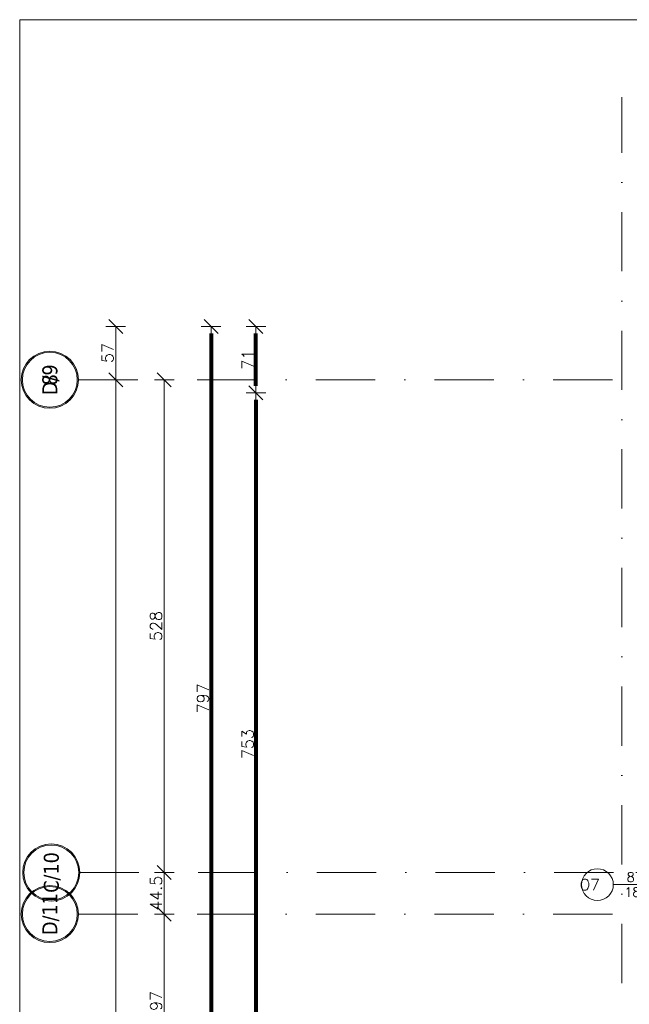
# Model space of a CAD drawing. Header units: metres. Extents: x 7408630 to 15602436, y 5561464 to 13303678.
# Tile 5 of 123: x 7410331 to 7410984, y 5563465 to 5564520. Entities that reach past the tile are written whole.
import ezdxf
from ezdxf.enums import TextEntityAlignment as Align

# ---------------------------------------------------------------- set-up
doc = ezdxf.new("R2010")
doc.units = ezdxf.units.M
doc.header["$MEASUREMENT"] = 0
doc.linetypes.add('DASHDOT', pattern=[25.4, 12.7, -6.35, 0, -6.35])
for name, color, linetype, lineweight in [('!! 0_Opis_okna', 8, 'Continuous', 15), ('!! 0_Opis_pom', 9, 'Continuous', 13), ('!! 0_Osie', 1, 'DASHDOT', 13), ('!! 1_OPIS POM NOWE', 140, 'Continuous', 5), ('!! wymiary osi', 250, 'Continuous', 5), ('0-osie-liniA', 14, 'DASHDOT', 5), ('0-osie-tx', 66, 'Continuous', 9), ('Granica', 112, 'Continuous', 80)]:
    doc.layers.add(name, color=color, linetype=linetype, lineweight=lineweight)
doc.layers.add('!! 0_ramki', color=66, linetype='Continuous', lineweight=9, plot=False)
doc.styles.add('50', font='ROMANS.shx', dxfattribs={"width": 0.8, "oblique": 10, "height": 10})
doc.styles.add('ARCHETYP', font='romans.shx', dxfattribs={"height": 15})
doc.styles.add('ARIAL', font='tahoma.ttf')
doc.styles.add('TAHOMA', font='tahoma.ttf')
doc.styles.add('TXT', font='simplex.shx')
doc.dimstyles.new('DIM50', dxfattribs={"dimscale": 5, "dimtxt": 2, "dimasz": 1, "dimexe": 0, "dimexo": 0, "dimgap": 0.5, "dimtad": 1, "dimdec": 4, "dimrnd": 0.5, "dimdsep": 46, "dimtxsty": 'TXT', "dimblk": 'TICK1', "dimblk1": 'TICK1', "dimblk2": 'TICK1', "dimsah": 1, "dimcen": 0, "dimse1": 1, "dimse2": 1, "dimclrd": 1, "dimclre": 7, "dimclrt": 9, "dimadec": 0, "dimazin": 0, "dimtfac": 1, "dimtdec": 4, "dimtmove": 2, "dimatfit": 3, "dimldrblk": 'TICK1', "dimfxl": 1, "dimtolj": 1, "dimarcsym": 0})

# ---------------------------------------------------------------- blocks, each defined once
blk = doc.blocks.new('*U430')
h = blk.add_hatch(color=256)
edge = h.paths.add_edge_path()
edge.add_arc((0, 0), 30.6, 0, 360)
edge = h.paths.add_edge_path(flags=17)
edge.add_arc((0, 0), 29.4, 0, 360)
for radius in [30.6, 29.4]:
    blk.add_circle((0, 0), radius)
at = {"style": 'TAHOMA', "flags": 8}
blk.add_attdef('ANSICHTSNUMMER', text='', height=16, dxfattribs=at).set_placement((0, 0), align=Align.MIDDLE_CENTER)
blk = doc.blocks.new('TICK1')
at = {"color": 2}
blk.add_line((-1, -1), (1, 1), dxfattribs=at)
at = {"color": 0}
for p, q in [((0, 0), (-1, 0)), ((0, -1.4), (0, 1.4))]:
    blk.add_line(p, q, dxfattribs=at)
blk = doc.blocks.new('*D1023')
at = {"layer": '!! wymiary osi', "color": 1, "lineweight": -2, "transparency": 16777216}
blk.add_line((48716.3, -198324.1), (48716.3, -198142.1), dxfattribs=at)
at = {"layer": 'DEFPOINTS', "color": 0, "transparency": 16777216}
for p in [(48716.3, -198134.6), (48716.3, -198134.6), (48812, -198331.6)]:
    blk.add_point(p, dxfattribs=at)
at = {"layer": '!! wymiary osi', "color": 1, "lineweight": -2, "transparency": 16777216, "xscale": 7.5, "yscale": 7.5, "zscale": 7.5}
for p, rotation in [((48716.3, -198134.6), 90), ((48716.3, -198331.6), 270)]:
    blk.add_blockref('TICK1', p, dxfattribs=dict(at, rotation=rotation))
at = {"layer": '!! wymiary osi', "color": 9, "transparency": 16777216, "insert": (48707.5, -198233.1), "char_height": 12.5, "attachment_point": 5, "rotation": 90, "style": 'TXT'}
blk.add_mtext('\\A1;197', dxfattribs=at)
blk = doc.blocks.new('*D1024')
at = {"layer": '!! wymiary osi', "color": 1, "lineweight": -2, "transparency": 16777216}
blk.add_line((48716.3, -198127.1), (48716.3, -198097.6), dxfattribs=at)
at = {"layer": 'DEFPOINTS', "color": 0, "transparency": 16777216}
for p in [(48716.3, -198090.1), (48716.3, -198090.1), (48716.3, -198134.6)]:
    blk.add_point(p, dxfattribs=at)
at = {"layer": '!! wymiary osi', "color": 1, "lineweight": -2, "transparency": 16777216, "xscale": 7.5, "yscale": 7.5, "zscale": 7.5}
for p, rotation in [((48716.3, -198090.1), 90), ((48716.3, -198134.6), 270)]:
    blk.add_blockref('TICK1', p, dxfattribs=dict(at, rotation=rotation))
at = {"layer": '!! wymiary osi', "color": 9, "transparency": 16777216, "insert": (48707.5, -198112.3), "char_height": 12.5, "attachment_point": 5, "rotation": 90, "style": 'TXT'}
blk.add_mtext('\\A1;44.5', dxfattribs=at)
blk = doc.blocks.new('*D1025')
at = {"layer": '!! wymiary osi', "color": 1, "lineweight": -2, "transparency": 16777216}
blk.add_line((48716.3, -198082.6), (48716.3, -197569.6), dxfattribs=at)
at = {"layer": 'DEFPOINTS', "color": 0, "transparency": 16777216}
for p in [(48716.3, -197562.1), (48716.3, -197562.1), (48716.3, -198090.1)]:
    blk.add_point(p, dxfattribs=at)
at = {"layer": '!! wymiary osi', "color": 1, "lineweight": -2, "transparency": 16777216, "xscale": 7.5, "yscale": 7.5, "zscale": 7.5}
for p, rotation in [((48716.3, -197562.1), 90), ((48716.3, -198090.1), 270)]:
    blk.add_blockref('TICK1', p, dxfattribs=dict(at, rotation=rotation))
at = {"layer": '!! wymiary osi', "color": 9, "transparency": 16777216, "insert": (48707.5, -197826.1), "char_height": 12.5, "attachment_point": 5, "rotation": 90, "style": 'TXT'}
blk.add_mtext('\\A1;528', dxfattribs=at)
blk = doc.blocks.new('*D1037')
at = {"layer": '!! wymiary osi', "color": 1, "lineweight": -2, "transparency": 16777216}
blk.add_line((48664.2, -199518.6), (48664.2, -197569.6), dxfattribs=at)
at = {"layer": 'DEFPOINTS', "color": 0, "transparency": 16777216}
for p in [(48625.5, -197562.1), (48664.2, -197562.1), (48625.5, -199526.1)]:
    blk.add_point(p, dxfattribs=at)
at = {"layer": '!! wymiary osi', "color": 1, "lineweight": -2, "transparency": 16777216, "xscale": 7.5, "yscale": 7.5, "zscale": 7.5}
for p, rotation in [((48664.2, -197562.1), 90), ((48664.2, -199526.1), 270)]:
    blk.add_blockref('TICK1', p, dxfattribs=dict(at, rotation=rotation))
at = {"layer": '!! wymiary osi', "color": 9, "transparency": 16777216, "insert": (48655.5, -198544.1), "char_height": 12.5, "attachment_point": 5, "rotation": 90, "style": 'TXT'}
blk.add_mtext('\\A1;1964', dxfattribs=at)
blk = doc.blocks.new('*D1046')
at = {"layer": '!! wymiary osi', "color": 1, "lineweight": -2, "transparency": 16777216}
blk.add_line((48664.2, -197554.6), (48664.2, -197512.5), dxfattribs=at)
at = {"layer": 'DEFPOINTS', "color": 0, "transparency": 16777216}
for p in [(48664.2, -197505), (49283.2, -197505), (49283.2, -197562.1)]:
    blk.add_point(p, dxfattribs=at)
at = {"layer": '!! wymiary osi', "color": 1, "lineweight": -2, "transparency": 16777216, "xscale": 7.5, "yscale": 7.5, "zscale": 7.5}
for p, rotation in [((48664.2, -197505), 90), ((48664.2, -197562.1), 270)]:
    blk.add_blockref('TICK1', p, dxfattribs=dict(at, rotation=rotation))
at = {"layer": '!! wymiary osi', "color": 9, "transparency": 16777216, "insert": (48655.5, -197533.6), "char_height": 12.5, "attachment_point": 5, "rotation": 90, "style": 'TXT'}
blk.add_mtext('\\A1;57', dxfattribs=at)
blk = doc.blocks.new('1_ok-opis')
blk.add_line((0, 111.6), (0, 50))
blk.add_circle((0, 128.6), 17)
at = {"style": '50', "oblique": 10, "width": 0.8}
for tag, rotation, p in [('NR', 90, (0, 128.6)), ('NR', 270, (0, 128.6)), ('SZEROKOŚĆ', 90, (-8, 78.3)), ('WYSOKOŚĆ', 270, (-8, 78.3)), ('WYSOKOŚĆ', 90, (8, 78.3)), ('SZEROKOŚĆ', 270, (8, 78.3))]:
    blk.add_attdef(tag, text='', height=10, rotation=rotation, dxfattribs=at).set_placement(p, align=Align.MIDDLE)
blk = doc.blocks.new('*D780')
at = {"layer": '!! wymiary osi', "color": 1, "lineweight": -2, "transparency": 16777216}
blk.add_line((71210, -197451.1), (71210, -198233.1), dxfattribs=at)
at = {"layer": 'DEFPOINTS', "color": 0, "transparency": 16777216}
for p in [(71673.4, -197443.6), (71210, -198240.6), (71673.4, -198240.6)]:
    blk.add_point(p, dxfattribs=at)
at = {"layer": '!! wymiary osi', "color": 1, "lineweight": -2, "transparency": 16777216, "xscale": 7.5, "yscale": 7.5, "zscale": 7.5}
for p, rotation in [((71210, -197443.6), 90), ((71210, -198240.6), 270)]:
    blk.add_blockref('TICK1', p, dxfattribs=dict(at, rotation=rotation))
at = {"layer": '!! wymiary osi', "color": 9, "transparency": 16777216, "insert": (71201.3, -197842.1), "char_height": 12.5, "attachment_point": 5, "rotation": 90, "style": 'TXT'}
blk.add_mtext('\\A1;797', dxfattribs=at)
blk = doc.blocks.new('*D782')
at = {"layer": '!! wymiary osi', "color": 1, "lineweight": -2, "transparency": 16777216}
blk.add_line((71258.1, -197522), (71258.1, -198260.1), dxfattribs=at)
at = {"layer": 'DEFPOINTS', "color": 0, "transparency": 16777216}
for p in [(71744.3, -197514.5), (71258.1, -198267.6), (71744.3, -198267.6)]:
    blk.add_point(p, dxfattribs=at)
at = {"layer": '!! wymiary osi', "color": 1, "lineweight": -2, "transparency": 16777216, "xscale": 7.5, "yscale": 7.5, "zscale": 7.5}
for p, rotation in [((71258.1, -197514.5), 90), ((71258.1, -198267.6), 270)]:
    blk.add_blockref('TICK1', p, dxfattribs=dict(at, rotation=rotation))
at = {"layer": '!! wymiary osi', "color": 9, "transparency": 16777216, "insert": (71249.4, -197891), "char_height": 12.5, "attachment_point": 5, "rotation": 90, "style": 'TXT'}
blk.add_mtext('\\A1;753', dxfattribs=at)
blk = doc.blocks.new('*D788')
at = {"layer": '!! wymiary osi', "color": 1, "lineweight": -2, "transparency": 16777216}
blk.add_line((71258.1, -197507), (71258.1, -197451.1), dxfattribs=at)
at = {"layer": 'DEFPOINTS', "color": 0, "transparency": 16777216}
for p in [(71258.1, -197443.6), (71744.3, -197443.6), (71744.3, -197514.5)]:
    blk.add_point(p, dxfattribs=at)
at = {"layer": '!! wymiary osi', "color": 1, "lineweight": -2, "transparency": 16777216, "xscale": 7.5, "yscale": 7.5, "zscale": 7.5}
for p, rotation in [((71258.1, -197443.6), 90), ((71258.1, -197514.5), 270)]:
    blk.add_blockref('TICK1', p, dxfattribs=dict(at, rotation=rotation))
at = {"layer": '!! wymiary osi', "color": 9, "transparency": 16777216, "insert": (71249.4, -197479), "char_height": 12.5, "attachment_point": 5, "rotation": 90, "style": 'TXT'}
blk.add_mtext('\\A1;71', dxfattribs=at)
blk = doc.blocks.new('BLOK OSI')
at = {"layer": '0-osie-liniA', "ltscale": 5}
for points in [[(49206.21142, -199860.81919), (49206.21142, -197259.3316)], [(48624.30568, -197562.0883), (53810.60983, -197562.0883)], [(48625.50568, -198090.0883), (53810.60983, -198090.0883)], [(48624.30568, -198134.5883), (52188.53244, -198134.5883)]]:
    blk.add_lwpolyline(points, dxfattribs=at)
at = {"layer": '0-osie-tx'}
ref = blk.add_blockref('*U430', (48593.70568, -197562.0883), dxfattribs=dict(at, rotation=270))
ref.add_attrib('ANSICHTSNUMMER', '8', dxfattribs={"layer": '0', "height": 16, "rotation": 90, "style": 'TAHOMA', "flags": 8}).set_placement((48593.70568, -197562.0883), align=Align.MIDDLE_CENTER)
ref = blk.add_blockref('*U430', (48593.70568, -197562.0883), dxfattribs=dict(at, rotation=270))
ref.add_attrib('ANSICHTSNUMMER', 'D/9', dxfattribs={"layer": '0', "height": 16, "rotation": 90, "style": 'TAHOMA', "flags": 8}).set_placement((48593.70568, -197562.0883), align=Align.MIDDLE_CENTER)
ref = blk.add_blockref('*U430', (48595.21615, -198090.0883), dxfattribs=dict(at, rotation=270))
ref.add_attrib('ANSICHTSNUMMER', 'C/10', dxfattribs={"layer": '0', "height": 16, "rotation": 90, "style": 'TAHOMA', "flags": 8}).set_placement((48595.21615, -198090.0883), align=Align.MIDDLE_CENTER)
ref = blk.add_blockref('*U430', (48593.70568, -198134.5883), dxfattribs=dict(at, rotation=270))
ref.add_attrib('ANSICHTSNUMMER', 'D/11', dxfattribs={"layer": '0', "height": 16, "rotation": 90, "style": 'TAHOMA', "flags": 8}).set_placement((48593.70568, -198134.5883), align=Align.MIDDLE_CENTER)
at = {"layer": '!! wymiary osi'}
for base, p1, p2, picture, middle in [((48664.20401, -197505.04847), (49283.21142, -197562.0883), (49283.21142, -197505.04847), '*D1046', (48655.45401, -197533.56839)), ((48716.25261, -197562.0883), (48716.25261, -198090.0883), (48716.25261, -197562.0883), '*D1025', (48707.50261, -197826.0883)), ((48716.25261, -198090.0883), (48716.25261, -198134.5883), (48716.25261, -198090.0883), '*D1024', (48707.50261, -198112.3383)), ((48716.25261, -198134.5883), (48811.95701, -198331.5883), (48716.25261, -198134.5883), '*D1023', (48707.50261, -198233.0883))]:
    dim = blk.add_linear_dim(base=base, p1=p1, p2=p2, angle=90, dimstyle='DIM50', dxfattribs=at)
    dim.commit()
    dim.dimension.update_dxf_attribs({"geometry": picture, "text_midpoint": middle})
dim = blk.add_aligned_dim(p1=(48625.50568, -199526.0883), p2=(48625.50568, -197562.0883), distance=-38.69833, dimstyle='DIM50', dxfattribs=at)
dim.commit()
dim.dimension.update_dxf_attribs({"geometry": '*D1037', "text_midpoint": (48655.45401, -198544.0883)})
blk = doc.blocks.new('A$C9c944097')
at = {"layer": '!! 0_ramki'}
blk.add_lwpolyline([(-371.78226, -2736.72437), (3828.21774, -2736.72437), (3828.21774, -5706.72437), (-371.78226, -5706.72437)], close=True, dxfattribs=at)
at = {"layer": '!! 0_Opis_okna'}
ref = blk.add_blockref('1_ok-opis', (375.5, -3663.47213), dxfattribs=dict(at, rotation=89.99999999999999))
ref.add_attrib('SZEROKOŚĆ', '87', dxfattribs={"layer": '0', "height": 10, "style": 'ARCHETYP'}).set_placement((286.77959, -3655.47213), align=Align.MIDDLE)
ref.add_attrib('WYSOKOŚĆ', '180', dxfattribs={"layer": '0', "height": 10, "style": 'ARCHETYP'}).set_placement((288.55305, -3671.47213), align=Align.MIDDLE)
ref.add_attrib('NR', 'O7', dxfattribs={"layer": '0', "height": 12, "style": 'ARCHETYP'}).set_placement((238.59855, -3663.47213), align=Align.MIDDLE)
at = {"layer": '!! 0_Osie'}
blk.add_blockref('BLOK OSI', (-48933.21142, 194439.57635), dxfattribs=at)
at = {"layer": '!! 0_Opis_pom', "ltscale": 0.7, "style": 'ARIAL'}
for tag, p in [('B2,14', (2497.12282, -23.97252)), ('B2,12', (1965.56932, -35.77631)), ('B2,11', (1692.08817, -60.77765)), ('B2,16', (3818.15438, -63.71828)), ('B2,19.1', (5324.74708, -87.92078)), ('B2,17', (4129.82322, -93.25972)), ('B2,10', (1351.71035, -111.25665)), ('B2,15', (3189.46558, -109.69496)), ('B2,13', (2272.99389, -121.89624)), ('A2,5', (1075.52681, -127.78965)), ('B2,18', (4545.51277, -234.12017)), ('B2,19', (5775.76711, -239.42159)), ('A2,4', (318.83322, -329.3265)), ('A2.1', (994.53557, -353.44633)), ('B2.7', (3171.3557, -458.01164)), ('B2.2', (3599.26223, -690.3637)), ('A2.2', (994.53557, -692.67095)), ('B2,21', (4593.23787, -912.69388)), ('A2.3', (455.44717, -940.66614)), ('B2,9', (1798.58924, -939.09545)), ('B2,4', (3116.67143, -940.65712)), ('B2,3', (3297.35823, -941.16418)), ('B2,8', (2517.28573, -960.07338)), ('B2,20', (5834.09772, -965.70749)), ('B2.1', (3927.81794, -970.24709)), ('B2,5', (3309.56672, -1129.12418)), ('B2,6', (3122.36837, -1171.43557)), ('C2,2', (3435.86614, -1487.77973)), ('C2,1', (3957.73656, -2408.10352)), ('C2,3', (3457.72791, -2555.15039)), ('D1,1', (2554.19917, -3205.91504)), ('C2,4', (3866.78124, -3285.77383)), ('D1,4', (1780.27581, -3366.18103)), ('D1,6', (1380.86316, -3373.10994)), ('D1,3', (2098.36626, -3546.18257)), ('C2,5', (3178.15957, -3610.67242)), ('D1,5', (1914.6928, -3621.18339)), ('D1,2', (2201.15492, -3794.18451)), ('D1,7', (477.95048, -4408.76849)), ('D1,8', (338.43039, -4834.32895))]:
    blk.add_attdef(tag, text='', height=11.968, dxfattribs=at).set_placement(p, align=Align.MIDDLE_CENTER)
at = {"layer": '!! 1_OPIS POM NOWE', "style": 'ARIAL'}
for tag, p in [('C2.5B', (3593.7377, -3168.5911)), ('C2,5C', (3526.78796, -3281.02046)), ('C2.4', (3997.15534, -3347.99835)), ('E2,2', (2945.33506, -3413.31629)), ('C2,5A', (3566.4961, -3615.37865)), ('E2.9', (3984.52714, -3783.77287)), ('E2.7', (4645.53364, -3784.14655)), ('D1,2', (2903.25587, -3794.18451)), ('E2.2', (3405.83089, -4049.74196)), ('E2.8', (4380.36687, -4058.97571)), ('E2.6', (5154.87983, -4066.29138)), ('E2.1', (4427.07303, -4318.94156)), ('E2,3', (3401.59976, -4465.83792)), ('E2.4', (3758.95342, -4705.0924)), ('E2.5', (5238.11734, -4786.79525))]:
    blk.add_attdef(tag, text='', height=11.968, dxfattribs=at).set_placement(p, align=Align.MIDDLE_CENTER)
at = {"layer": '!! wymiary osi'}
for base, p1, p2, picture, middle in [((-166.92305, -3862.47213), (296.5, -3065.47213), (296.5, -3862.47213), '*D780', (-175.67305, -3463.97213)), ((-118.81985, -3065.47213), (367.36752, -3136.33965), (367.36752, -3065.47213), '*D788', (-127.56985, -3100.90589)), ((-118.81985, -3889.47213), (367.36752, -3136.33965), (367.36752, -3889.47213), '*D782', (-127.56985, -3512.90589))]:
    dim = blk.add_linear_dim(base=base, p1=p1, p2=p2, angle=90, dimstyle='DIM50', dxfattribs=at)
    dim.commit()
    dim.dimension.update_dxf_attribs({"geometry": picture, "text_midpoint": middle, "insert": (-71376.92327, 194378.11618)})

msp = doc.modelspace()

# ---------------------------------------------------------------- block references
at = {"layer": 'Granica'}
msp.add_blockref('A$C9c944097', (7410702.59401, 5567256.9858), dxfattribs=at)

doc.saveas('drawing.dxf')
